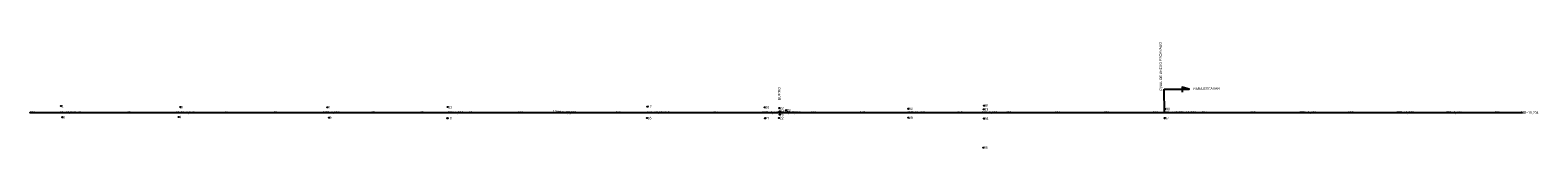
# Model space of a CAD drawing. Extents: x 4444 to 5182, y 9518 to 10280.
# Tile 1 of 3: x 4529 to 5147, y 9518 to 9560. Entities that reach past the tile are written whole.
import ezdxf
from ezdxf.enums import TextEntityAlignment as Align

# ---------------------------------------------------------------- set-up
doc = ezdxf.new("R2010")
doc.units = 0
doc.header["$MEASUREMENT"] = 0
doc.header["$PDMODE"] = 33
doc.header["$PDSIZE"] = 0.2
doc.layers.add('EIXO', color=3, linetype='CONTINUOUS')
doc.styles.get("Standard").update_dxf_attribs({"font": 'ARIAL.TTF'})

msp = doc.modelspace()

# ---------------------------------------------------------------- linework, layer by layer
at = {"layer": 'EIXO'}
for points in [[(4993.75, 9542.76), (5004.04, 9542.76), (5001.14, 9543.57), (5001.14, 9541.56)], [(4993.94, 9533.16), (4993.75, 9542.76)], [(4529.47, 9533.16), (4541.99, 9533.16), (4591.41, 9533.16), (4650.76, 9533.16), (4700.69, 9533.16), (4745.24, 9533.16), (4745.92, 9533.16), (4746.14, 9533.16), (4782.29, 9533.16), (4829.91, 9533.16), (4836.49, 9533.16), (4838.83, 9533.16), (4888.88, 9533.16), (4919.43, 9533.16), (4993.94, 9533.16), (5000, 9533.16), (5049.93, 9533.16), (5089.23, 9533.16), (5109.65, 9533.16), (5140.17, 9533.16)]]:
    msp.add_lwpolyline(points, dxfattribs=at)
for p in [(4529.47, 9533.16), (4529.47, 9533.16), (4541.95, 9535.81), (4541.99, 9533.16), (4541.99, 9533.16), (4549.47, 9533.16), (4569.47, 9533.16), (4589.47, 9533.16), (4590.89, 9535.38), (4591.41, 9533.16), (4591.41, 9533.16), (4609.47, 9533.16), (4629.47, 9533.16), (4649.47, 9533.16), (4650.76, 9533.16), (4650.76, 9533.16), (4651.01, 9535.33), (4669.47, 9533.16), (4689.47, 9533.16), (4700.3, 9535.4), (4700.69, 9533.16), (4700.69, 9533.16), (4709.47, 9533.16), (4729.47, 9533.16), (4745.24, 9533.16), (4745.24, 9533.16), (4745.92, 9533.16), (4745.92, 9533.16), (4746.14, 9533.16), (4746.14, 9533.16), (4749.47, 9533.16), (4769.47, 9533.16), (4782.1, 9535.59), (4782.29, 9533.16), (4782.29, 9533.16), (4789.47, 9533.16), (4809.47, 9533.16), (4829.47, 9533.16), (4829.91, 9533.16), (4829.91, 9533.16), (4830.22, 9535.29), (4836.16, 9534.98), (4836.35, 9533.6), (4836.49, 9533.16), (4836.49, 9533.16), (4838.83, 9533.16), (4838.83, 9533.16), (4838.94, 9534.13), (4849.47, 9533.16), (4869.47, 9533.16), (4888.88, 9533.16), (4888.88, 9533.16), (4888.97, 9534.7), (4889.47, 9533.16), (4909.47, 9533.16), (4919.43, 9533.16), (4919.43, 9533.16), (4919.89, 9534.49), (4919.97, 9536.01), (4929.47, 9533.16), (4949.47, 9533.16), (4969.47, 9533.16), (4989.47, 9533.16), (4993.94, 9533.16), (4993.94, 9533.16), (4994.3, 9534.6), (5000, 9533.16), (5000, 9533.16), (5009.47, 9533.16), (5029.47, 9533.16), (5049.47, 9533.16), (5049.93, 9533.16), (5049.93, 9533.16), (5069.47, 9533.16), (5089.23, 9533.16), (5089.23, 9533.16), (5089.47, 9533.16), (5109.47, 9533.16), (5109.65, 9533.16), (5109.65, 9533.16), (5129.47, 9533.16), (5140.17, 9533.16), (5140.17, 9533.16), (4542.54, 9531.24), (4590.13, 9531.34), (4651.72, 9531.07), (4700.21, 9530.83), (4782, 9530.9), (4830.31, 9530.84), (4836.1, 9530.92), (4836.35, 9532.34), (4889.02, 9531.03), (4919.97, 9530.69), (4993.95, 9530.88), (4919.73, 9518.81)]:
    msp.add_point(p, dxfattribs=at)

# ---------------------------------------------------------------- texts
for s, rotation, p in [('FINAL DE DRENO ESCAVADO', 90.77422, (4992.98, 9542.17)), ('BUEIRO', 90.77417, (4836.68, 9538.24)), ('PARA ESCAVAR', 0.77417, (5005.7, 9542.39))]:
    msp.add_text(s, height=1, rotation=rotation, dxfattribs=at).set_placement(p)
for s, p in [('0', (4529.71, 9532.66)), ('E0', (4529.71, 9532.66)), ('2', (4542.23, 9532.66)), ('0+12,515', (4542.23, 9532.66)), ('1', (4542.19, 9535.31)), ('1', (4549.71, 9532.66)), ('2', (4569.71, 9532.66)), ('3', (4589.71, 9532.66)), ('5', (4591.13, 9534.88)), ('3+1,940', (4591.65, 9532.66)), ('6', (4591.65, 9532.66)), ('4', (4609.71, 9532.66)), ('5', (4629.71, 9532.66)), ('6', (4649.71, 9532.66)), ('7', (4651, 9532.66)), ('6+1,286', (4651, 9532.66)), ('8', (4651.25, 9534.83)), ('7', (4669.71, 9532.66)), ('8', (4689.71, 9532.66)), ('11', (4700.54, 9534.9)), ('8+11,220', (4700.93, 9532.66)), ('12', (4700.93, 9532.66)), ('9', (4709.71, 9532.66)), ('10', (4729.71, 9532.66)), ('10+15,767', (4745.48, 9532.66)), ('10+16,446', (4746.16, 9532.66)), ('10+16,666', (4746.38, 9532.66)), ('15', (4746.38, 9532.66)), ('11', (4749.71, 9532.66)), ('12', (4769.71, 9532.66)), ('17', (4782.34, 9535.09)), ('18', (4782.53, 9532.66)), ('12+12,824', (4782.53, 9532.66)), ('13', (4789.71, 9532.66)), ('14', (4809.71, 9532.66)), ('15', (4829.71, 9532.66)), ('19', (4830.15, 9532.66)), ('15+0,442', (4830.15, 9532.66)), ('20', (4830.46, 9534.79)), ('23', (4836.4, 9534.48)), ('24', (4836.59, 9533.1)), ('26', (4836.73, 9532.66)), ('15+7,023', (4836.73, 9532.66)), ('27', (4839.07, 9532.66)), ('15+9,362', (4839.07, 9532.66)), ('28', (4839.18, 9533.63)), ('16', (4849.71, 9532.66)), ('17', (4869.71, 9532.66)), ('31', (4889.12, 9532.66)), ('17+19,405', (4889.12, 9532.66)), ('30', (4889.21, 9534.2)), ('18', (4889.71, 9532.66)), ('19', (4909.71, 9532.66)), ('32', (4919.67, 9532.66)), ('19+9,959', (4919.67, 9532.66)), ('33', (4920.13, 9533.99)), ('35', (4920.21, 9535.51)), ('20', (4929.71, 9532.66)), ('21', (4949.71, 9532.66)), ('22', (4969.71, 9532.66)), ('23', (4989.71, 9532.66)), ('39', (4994.18, 9532.66)), ('23+4,474', (4994.18, 9532.66)), ('38', (4994.54, 9534.1)), ('23+10,530', (5000.24, 9532.66)), ('E1', (5000.24, 9532.66)), ('24', (5009.71, 9532.66)), ('25', (5029.71, 9532.66)), ('26', (5049.71, 9532.66)), ('40', (5050.17, 9532.66)), ('26+0,458', (5050.17, 9532.66)), ('27', (5069.71, 9532.66)), ('41', (5089.47, 9532.66)), ('27+19,755', (5089.47, 9532.66)), ('28', (5089.71, 9532.66)), ('29', (5109.71, 9532.66)), ('42', (5109.89, 9532.66)), ('29+0,181', (5109.89, 9532.66)), ('30', (5129.71, 9532.66)), ('30+10,704', (5140.41, 9532.66)), ('E2', (5140.41, 9532.66)), ('3', (4542.78, 9530.74)), ('4', (4590.37, 9530.84)), ('9', (4651.96, 9530.57)), ('10', (4700.45, 9530.33)), ('16', (4782.24, 9530.4)), ('21', (4830.55, 9530.34)), ('22', (4836.34, 9530.42)), ('25', (4836.59, 9531.84)), ('29', (4889.26, 9530.53)), ('34', (4920.21, 9530.19)), ('37', (4994.19, 9530.38)), ('36', (4919.97, 9518.31))]:
    msp.add_text(s, height=1, dxfattribs=at).set_placement(p)
msp.add_text('13', height=1, dxfattribs=at).set_placement((4745, 9533.16), align=Align.RIGHT)
msp.add_text('14', height=1, dxfattribs=at).set_placement((4745.92, 9532.92), align=Align.CENTER)

doc.saveas('drawing.dxf')
